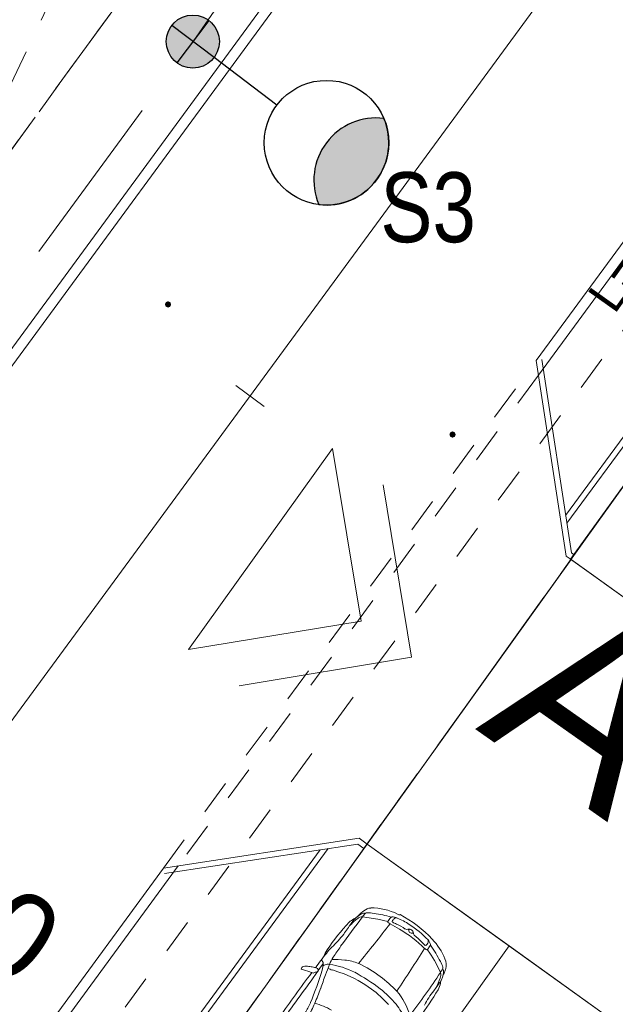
# Model space of a CAD drawing. Header units: metres. Extents: x 6541766 to 6542290, y 5894743 to 5895338.
# Tile 34 of 78: x 6541932 to 6541940, y 5895200 to 5895214. Entities that reach past the tile are written whole.
import ezdxf

# ---------------------------------------------------------------- set-up
doc = ezdxf.new("R2010")
doc.units = ezdxf.units.M
for name, pattern in [('0.5_0.5', [1, 0.5, -0.5]), ('1.5_0.5', [2, 1.5, -0.5]), ('DASHED', [0.75, 0.5, -0.25]), ('egkk-500', [2, 1.5, -0.5]), ('egug-500', [1, 0.5, -0.5])]:
    doc.linetypes.add(name, pattern=pattern)
for name, color, linetype in [('217-kontur klasyfikacyjny', 7, 'Continuous'), ('218-kontur użytku gruntowego', 7, 'Continuous'), ('219-działka ewidencyjna', 7, 'Continuous'), ('_dr_krawężnik najazdowy 15x22', 214, '0.5_0.5'), ('_dr_krawężnik wystający 15x30', 214, 'Continuous'), ('C-DROGI-SYTUACJA-ETYKIETY', 7, 'Continuous'), ('jezdnia', 7, 'Continuous')]:
    doc.layers.add(name, color=color, linetype=linetype)
for name, color, linetype, lineweight in [('_dr opis', 7, 'Continuous', 25), ('_dr_obrzeże 8x30', 210, 'Continuous', 30), ('_dr_ścieki kd', 36, 'Continuous', 30), ('A-DODATKOWE', 7, 'Continuous', 5), ('A-OZNACZENIA', 7, 'Continuous', 15), ('A-PZT', 4, 'Continuous', 9), ('IE - Kable projektowane', 1, 'DASHED', 20), ('IE - podklad', 8, 'Continuous', 9), ('IE - SŁUP', 1, 'Continuous', 30), ('IE - SŁUP 150W', 1, 'Continuous', 30)]:
    doc.layers.add(name, color=color, linetype=linetype, lineweight=lineweight)
doc.styles.add('ARIAL', font='arial.ttf')
doc.styles.add('MtXpl_Arial20', font='arial.ttf', dxfattribs={"height": 0.2})
doc.styles.add('MtXpl_Arial27', font='arial.ttf', dxfattribs={"height": 0.2})

# ---------------------------------------------------------------- blocks, each defined once
blk = doc.blocks.new('blok - sanitarne pzt chelmza ng')
at = {"layer": '_dr_ścieki kd', "linetype": '0.5_0.5', "lineweight": 9}
blk.add_line((6542419.067, 5895180.69), (6542445.412, 5895216.467), dxfattribs=at)
at = {"layer": '_dr_ścieki kd', "linetype": '0.5_0.5', "lineweight": 9, "style": 'MtXpl_Arial20'}
blk.add_text('L=44,4m i=4,08%', height=0.5, rotation=54.6415, dxfattribs=at).set_placement((6542440.296, 5895209.908))
blk = doc.blocks.new('blok - podklad szary rfqfqw')
at = {"color": 8, "lineweight": 9}
blk.add_line((6541939.923, 5895215.343), (6541917.87, 5895185.315), dxfattribs=at)
at = {"color": 8, "linetype": 'ByBlock', "lineweight": 9}
for p, q in [((6541935.283, 5895208.603), (6541934.88, 5895208.899)), ((6541936.694, 5895201.304), (6541936.91, 5895201.273)), ((6541936.91, 5895201.273), (6541937.054, 5895201.237))]:
    blk.add_line(p, q, dxfattribs=at)
for centre, radius, start, end in [((6541936.809, 5895201.307), 0.124, 89.3876, 115.1608), ((6541936.825, 5895200.626), 0.806, 62.8831, 91.0116), ((6541947.413, 5895192.97), 13.578, 142.1364, 144.3528), ((6541936.4, 5895201.579), 0.348, 298.8137, 309.5028), ((6541936.864, 5895200.999), 0.395, 117.7941, 135.0941), ((6541936.691, 5895201.186), 0.118, 88.842, 128.3006), ((6541935.714, 5895202.276), 1.325, 313.193, 316.1665), ((6541936.952, 5895201.05), 0.418, 117.8651, 132.4463), ((6541936.709, 5895201.305), 0.0527, 64.9374, 123.6119), ((6541936.972, 5895201.125), 0.331, 136.6022, 147.2258), ((6541936.757, 5895201.326), 0.0372, 93.5481, 134.4924), ((6541936.77, 5895200.948), 0.415, 77.8333, 92.0894), ((6541936.641, 5895199.829), 1.541, 72.5844, 81.9257), ((6541937.285, 5895201.11), 0.264, 135.9814, 151.1173), ((6541937.119, 5895201.269), 0.0338, 100.8259, 135.8492), ((6541937.128, 5895201.18), 0.124, 61.0521, 96.8218), ((6541937.174, 5895201.247), 0.0425, 72.0732, 133.262), ((6541936.879, 5895200.497), 0.849, 55.4943, 68.6532), ((6541937.277, 5895201.509), 0.186, 242.7824, 249.7674), ((6541937.216, 5895201.348), 0.0144, 258.054, 300.8235), ((6541937.227, 5895201.328), 0.00831, 63.1718, 114.7213), ((6541936.478, 5895199.872), 1.646, 42.5612, 62.7938), ((6541938.406, 5895199.389), 2.647, 135.9816, 146.952), ((6541932.615, 5895203.837), 4.714, 323.8874, 326.1038), ((6541936.772, 5895200.918), 0.411, 119.9081, 131.0514), ((6541937.727, 5895199.971), 1.715, 130.3186, 135.425), ((6541937.208, 5895200.723), 0.835, 138.3678, 144.519), ((6542221.828, 5894974.524), 363.952, 141.47674, 141.59101), ((6541937.062, 5895201.233), 0.0088, 155.8444, 237.097), ((6541937.321, 5895201.585), 0.446, 233.5991, 238.4586), ((6541933.537, 5895194.705), 7.407, 60.1615, 61.3505), ((6541937.128, 5895201.238), 0.0108, 157.5747, 246.8018), ((6541937.219, 5895201.193), 0.113, 130.9944, 154.3477), ((6541937.596, 5895202.105), 0.996, 241.6842, 245.1664), ((6541936.887, 5895200.538), 0.724, 54.9751, 66.349), ((6541936.517, 5895199.901), 1.546, 43.9571, 56.9682), ((6541935.258, 5895201.945), 1.464, 312.8019, 322.7354), ((6541936.209, 5895199.445), 1.966, 45.7503, 58.9825), ((6541937.326, 5895201.168), 0.0435, 238.119, 288.635), ((6541937.357, 5895201.066), 0.0632, 50.6119, 106.4846), ((6541937.37, 5895201.107), 0.02, 83.3652, 157.0964), ((6541937.384, 5895201.111), 0.0319, 172.6381, 215.0963), ((6541937.4, 5895201.122), 0.0514, 214.7228, 270.8567), ((6541937.371, 5895201.075), 0.048, 10.6052, 56.2407), ((6541937.4, 5895201.087), 0.0164, 270.8398, 10.8309), ((6541937.25, 5895201.048), 0.172, 4.773, 12.0486), ((6541937.452, 5895201.063), 0.0303, 181.6831, 228.1178), ((6541936.877, 5895200.302), 0.924, 44.3266, 53.1057), ((6541936.713, 5895200.389), 0.666, 133.6215, 143.9412), ((6541940.94, 5895197.639), 5.597, 144.5769, 146.4868), ((6541938.073, 5895201.46), 0.742, 223.7776, 229.3512), ((6541937.596, 5895200.905), 0.00955, 230.9943, 320.6399), ((6541937.467, 5895201.021), 0.184, 318.1155, 329.1809), ((6541937.586, 5895200.955), 0.0473, 324.0072, 23.2406), ((6541942.469, 5895197.44), 5.92, 144.2967, 144.9222), ((6541937.546, 5895200.889), 0.119, 8.9431, 45.4737), ((6541937.648, 5895200.904), 0.0162, 326.0264, 12.6783), ((6541936.533, 5895200.052), 1.412, 25.6847, 36.8524), ((6541936.986, 5895200.333), 0.96, 22.8174, 42.7972), ((6541940.886, 5895197.07), 5.997, 141.7745, 144.1975), ((6541936.415, 5895200.654), 0.289, 142.0881, 164.3172), ((6541936.889, 5895200.346), 0.725, 148.0666, 157.5048), ((6541886.968, 5895233.303), 60.122, 326.63997, 327.33455), ((6541937.639, 5895200.91), 0.0812, 224.8753, 247.072), ((6541937.612, 5895200.848), 0.0134, 248.4793, 333.0163), ((6541936.537, 5895199.994), 1.369, 22.1141, 37.9401), ((6541935.859, 5895200.558), 0.0425, 145.5434, 174.7872), ((6541935.856, 5895200.559), 0.0396, 108.5071, 144.2294), ((6541935.87, 5895200.478), 0.122, 81.9082, 102.8927), ((6541935.881, 5895200.188), 0.411, 79.3998, 89.1213), ((6541935.87, 5895200.001), 0.597, 75.2211, 81.5993), ((6541937.541, 5895199.569), 1.769, 142.8915, 147.1095), ((6541936.04, 5895200.625), 0.0912, 7.2377, 45.1792), ((6541935.831, 5895200.639), 0.299, 340.824, 359.504), ((6541936.205, 5895200.506), 0.124, 98.2625, 128.1216), ((6541938.497, 5895199.66), 2.473, 157.0752, 160.7612), ((6541936.193, 5895200.557), 0.0718, 68.3038, 94.561), ((6541936.066, 5895199.49), 1.144, 63.3416, 82.3301), ((6541936.283, 5895198.973), 1.721, 84.8565, 90.9939), ((6541936.355, 5895199.949), 0.743, 67.7311, 83.6671), ((6541936.003, 5895199.242), 1.532, 52.0544, 65.5476), ((6541937.547, 5895200.505), 0.304, 15.0566, 31.6028), ((6541937.815, 5895200.576), 0.0269, 328.5386, 18.4885), ((6541937.69, 5895200.619), 0.2, 343.5537, 25.5022), ((6541955.244, 5895186.071), 24.084, 143.1734, 145.0354), ((6541981.957, 5895166.957), 56.868, 143.8279, 144.688), ((6541935.822, 5895200.561), 0.00586, 164.7324, 258.8663), ((6541936.25, 5895201.827), 1.343, 251.3648, 252.6388), ((6541935.383, 5895198.952), 1.66, 69.4391, 73.7045), ((6541931.923, 5895201.805), 4.378, 336.7681, 343.2174), ((6541935.984, 5895200.532), 0.0304, 235.7462, 313.3106), ((6541936.019, 5895200.485), 0.0286, 72.6787, 119.8555), ((6541936.004, 5895200.509), 0.0711, 50.5586, 75.4413), ((6541936.029, 5895200.54), 0.0281, 265.6326, 317.9046), ((6541936.027, 5895200.542), 0.0312, 317.6097, 45.1782), ((6541941.326, 5895198.548), 5.511, 159.5356, 161.6852), ((6541936.374, 5895200.922), 0.394, 243.415, 253.5176), ((6541931.799, 5895186.442), 14.792, 71.7949, 72.4417), ((6541935.76, 5895198.824), 1.795, 53.7439, 68.4093), ((6541935.428, 5895198.336), 2.462, 51.9653, 62.1071), ((6541935.922, 5895199.031), 1.749, 43.8106, 54.2161), ((6541930.826, 5895205.032), 8.317, 321.8662, 327.0563), ((6541937.574, 5895200.529), 0.276, 325.253, 357.1682), ((6541937.682, 5895200.47), 0.13, 340.0721, 17.4278), ((6541933.958, 5895202.96), 4.562, 327.4968, 328.2759), ((6541937.795, 5895200.526), 0.0565, 349.6428, 39.4935), ((6541938.294, 5895200.294), 0.482, 153.2909, 159.3899), ((6541937.508, 5895200.67), 0.389, 335.9834, 344.0436), ((6541934.843, 5895202.433), 3.606, 322.6997, 325.1346), ((6541934.204, 5895201.937), 3.904, 335.082, 337.2296), ((6541937.578, 5895200.388), 0.231, 327.3373, 352.0917), ((6541938.067, 5895200.306), 0.265, 157.5103, 169.0816), ((6541932.034, 5895201.787), 4.33, 336.6155, 339.6317), ((6541935.852, 5895198.959), 1.632, 41.9991, 53.5481), ((6541935.803, 5895198.869), 1.812, 40.8781, 50.933), ((6541936.473, 5895199.643), 0.93, 15.8143, 40.1111), ((6541934.504, 5895202.17), 3.784, 322.5414, 329.744), ((6541938.841, 5895199.37), 1.431, 142.1557, 151.9497), ((6541934.785, 5895200.587), 1.268, 328.6841, 336.3133), ((6541934.882, 5895200.527), 1.216, 327.8362, 337.8511), ((6541935.74, 5895199.057), 1.047, 60.8709, 75.162), ((6541935.15, 5895198.572), 2.508, 30.4027, 36.2307)]:
    blk.add_arc(centre, radius, start, end, dxfattribs=at)
at = {"color": 8, "linetype": 'Continuous', "lineweight": 9, "extrusion": (0, 0, -1)}
for points in [[(-6541933.878, 5895210.028), (-6541933.878, 5895210.092), (-6541933.865, 5895210.06)], [(-6541933.878, 5895210.092), (-6541933.91, 5895210.015), (-6541933.91, 5895210.105)], [(-6541933.878, 5895210.092), (-6541933.878, 5895210.028), (-6541933.91, 5895210.015)], [(-6541933.91, 5895210.105), (-6541933.91, 5895210.015), (-6541933.942, 5895210.028)], [(-6541933.91, 5895210.105), (-6541933.942, 5895210.028), (-6541933.942, 5895210.092)], [(-6541933.942, 5895210.092), (-6541933.942, 5895210.028), (-6541933.955, 5895210.06)], [(-6541937.948, 5895208.168), (-6541937.948, 5895208.232), (-6541937.935, 5895208.2)], [(-6541937.948, 5895208.232), (-6541937.98, 5895208.155), (-6541937.98, 5895208.245)], [(-6541937.948, 5895208.232), (-6541937.948, 5895208.168), (-6541937.98, 5895208.155)], [(-6541937.98, 5895208.245), (-6541937.98, 5895208.155), (-6541938.012, 5895208.168)], [(-6541937.98, 5895208.245), (-6541938.012, 5895208.168), (-6541938.012, 5895208.232)], [(-6541938.012, 5895208.232), (-6541938.012, 5895208.168), (-6541938.025, 5895208.2)]]:
    blk.add_solid(points, dxfattribs=at)
at = {"layer": '217-kontur klasyfikacyjny', "color": 8, "linetype": 'egkk-500', "lineweight": 9}
for p, q in [((6541925.24, 5895203.44), (6541940.01, 5895223.73)), ((6541949.13, 5895219.61), (6541933.17, 5895197.34))]:
    blk.add_line(p, q, dxfattribs=at)
at = {"layer": '218-kontur użytku gruntowego', "color": 8, "linetype": 'egug-500', "lineweight": 9}
for p, q in [((6541940.01, 5895223.73), (6541925.24, 5895203.44)), ((6541925.24, 5895203.44), (6541940.01, 5895223.73)), ((6541933.17, 5895197.34), (6541949.13, 5895219.61)), ((6541949.13, 5895219.61), (6541933.17, 5895197.34))]:
    blk.add_line(p, q, dxfattribs=at)
at = {"layer": '219-działka ewidencyjna', "color": 8, "linetype": '0.5_0.5', "lineweight": 9}
for p, q in [((6541925.24, 5895203.44), (6541940.01, 5895223.73)), ((6541933.17, 5895197.34), (6541949.13, 5895219.61))]:
    blk.add_line(p, q, dxfattribs=at)
at = {"layer": '_dr_krawężnik najazdowy 15x22', "color": 8, "lineweight": 9}
for p, q in [((6541933.846, 5895202.002), (6541939.177, 5895209.259)), ((6541939.21, 5895209.049), (6541934.057, 5895202.034))]:
    blk.add_line(p, q, dxfattribs=at)
at = {"layer": '_dr_krawężnik wystający 15x30', "color": 8, "lineweight": 9}
for p, q in [((6541937.385, 5895217.208), (6541915.424, 5895187.306)), ((6541937.506, 5895217.119), (6541915.54, 5895187.211)), ((6541939.177, 5895209.259), (6541942.341, 5895213.567)), ((6541939.209, 5895209.049), (6541942.462, 5895213.479)), ((6541920.2, 5895183.419), (6541933.847, 5895202.002)), ((6541920.316, 5895183.324), (6541934.057, 5895202.034))]:
    blk.add_line(p, q, dxfattribs=at)
at = {"layer": '_dr_obrzeże 8x30', "color": 8, "lineweight": 9}
for p, q in [((6541939.597, 5895207.044), (6541943.671, 5895212.591)), ((6541939.615, 5895206.932), (6541943.736, 5895212.543)), ((6541939.177, 5895209.259), (6541939.605, 5895206.463)), ((6541939.256, 5895209.271), (6541939.679, 5895206.508)), ((6541939.679, 5895206.508), (6541939.722, 5895206.477)), ((6541939.605, 5895206.463), (6541939.675, 5895206.412)), ((6541933.847, 5895202.002), (6541936.643, 5895202.43)), ((6541936.643, 5895202.43), (6541936.758, 5895202.346)), ((6541921.543, 5895182.326), (6541936.199, 5895202.281)), ((6541933.86, 5895201.923), (6541936.623, 5895202.346)), ((6541936.623, 5895202.346), (6541936.71, 5895202.282)), ((6541921.481, 5895182.376), (6541936.087, 5895202.264))]:
    blk.add_line(p, q, dxfattribs=at)
at = {"layer": 'A-DODATKOWE', "color": 8, "lineweight": 9, "transparency": 33554687}
for p, q in [((6541936.265, 5895208), (6541934.205, 5895205.126)), ((6541936.672, 5895205.533), (6541936.265, 5895208)), ((6541934.205, 5895205.126), (6541936.672, 5895205.533))]:
    blk.add_line(p, q, dxfattribs=at)
at = {"layer": 'A-DODATKOWE', "color": 8, "lineweight": 9}
for p, q in [((6541937.395, 5895205.015), (6541936.988, 5895207.482)), ((6541934.928, 5895204.607), (6541937.395, 5895205.015))]:
    blk.add_line(p, q, dxfattribs=at)
at = {"layer": 'A-OZNACZENIA', "color": 8, "linetype": 'DASHED', "lineweight": 9, "ltscale": 5}
blk.add_line((6541933.17, 5895197.34), (6541949.13, 5895219.61), dxfattribs=at)
at = {"layer": 'A-PZT', "color": 8, "lineweight": 9}
for p, q in [((6541942.583, 5895210.479), (6541939.669, 5895206.417)), ((6541936.758, 5895202.346), (6541939.675, 5895206.412)), ((6541939.669, 5895206.417), (6541941.7, 5895204.96)), ((6541939.675, 5895206.412), (6541951.981, 5895197.584)), ((6541936.758, 5895202.346), (6541933.845, 5895198.282)), ((6541938.79, 5895200.89), (6541936.758, 5895202.346)), ((6541949.606, 5895193.138), (6541936.758, 5895202.346)), ((6541935.877, 5895196.826), (6541938.79, 5895200.89)), ((6541938.79, 5895200.89), (6541935.877, 5895196.826)), ((6541940.822, 5895199.433), (6541938.79, 5895200.89))]:
    blk.add_line(p, q, dxfattribs=at)
at = {"layer": 'jezdnia', "color": 8, "linetype": '1.5_0.5', "lineweight": 9}
blk.add_line((6541936.16, 5895222.71), (6541930.85, 5895211.5), dxfattribs=at)
at = {"layer": '_dr opis', "color": 8, "lineweight": 9, "style": 'MtXpl_Arial27'}
blk.add_text('A          A', height=2.5, rotation=324.8573, dxfattribs=at).set_placement((6541928.459, 5895210.919))
at = {"layer": 'C-DROGI-SYTUACJA-ETYKIETY', "color": 8, "lineweight": 9, "insert": (6541930.605, 5895202.656), "char_height": 1.25, "attachment_point": 2, "rotation": 323.7055}
blk.add_mtext('0+100', dxfattribs=at)
blk = doc.blocks.new('BLOK - IE fewafdeaw')
at = {"layer": 'IE - SŁUP 150W', "ltscale": 0.75}
for points in [[(6541734.645, 5895213.817, 1), (6541733.886, 5895213.817, 1)], [(6541736.997, 5895212.719, 0.57735), (6541736.067, 5895211.488, 0.57735)]]:
    blk.add_hatch(color=8, dxfattribs=at).paths.add_polyline_path(points)
at = {"layer": 'IE - Kable projektowane', "color": 8, "ltscale": 5}
for p, q in [((6541734.268, 5895213.82, 86.721), (6541740.817, 5895223.302, 86.721)), ((6541716.525, 5895189.657, 86.721), (6541734.268, 5895213.82, 86.721))]:
    blk.add_line(p, q, dxfattribs=at)
at = {"layer": 'IE - SŁUP 150W', "color": 8, "ltscale": 0.75}
for p, q in [((6541734.494, 5895214.12), (6541734.036, 5895213.514)), ((6541734.568, 5895213.588), (6541733.963, 5895214.046)), ((6541735.466, 5895212.91), (6541734.568, 5895213.588))]:
    blk.add_line(p, q, dxfattribs=at)
for centre, radius in [((6541734.265, 5895213.817), 0.38), ((6541736.177, 5895212.372), 0.891)]:
    blk.add_circle(centre, radius, dxfattribs=at)
for centre, start, end in [((6541736.887, 5895211.835), 82.9147, 202.9147), ((6541736.177, 5895212.372), 262.9147, 22.9147)]:
    blk.add_arc(centre, 0.891, start, end, dxfattribs=at)
at = {"layer": 'IE - SŁUP', "color": 8, "style": 'ARIAL', "width": 0.8}
blk.add_text('S3', height=1, dxfattribs=at).set_placement((6541736.947, 5895210.949))

msp = doc.modelspace()

# ---------------------------------------------------------------- block references
at = {"layer": '_dr_ścieki kd', "lineweight": 9}
msp.add_blockref('blok - sanitarne pzt chelmza ng', (-500, 0), dxfattribs=at)
at = {"layer": 'IE - Kable projektowane'}
msp.add_blockref('BLOK - IE fewafdeaw', (200, 0), dxfattribs=at)
at = {"layer": 'IE - podklad'}
msp.add_blockref('blok - podklad szary rfqfqw', (0, 0), dxfattribs=at)

doc.saveas('drawing.dxf')
